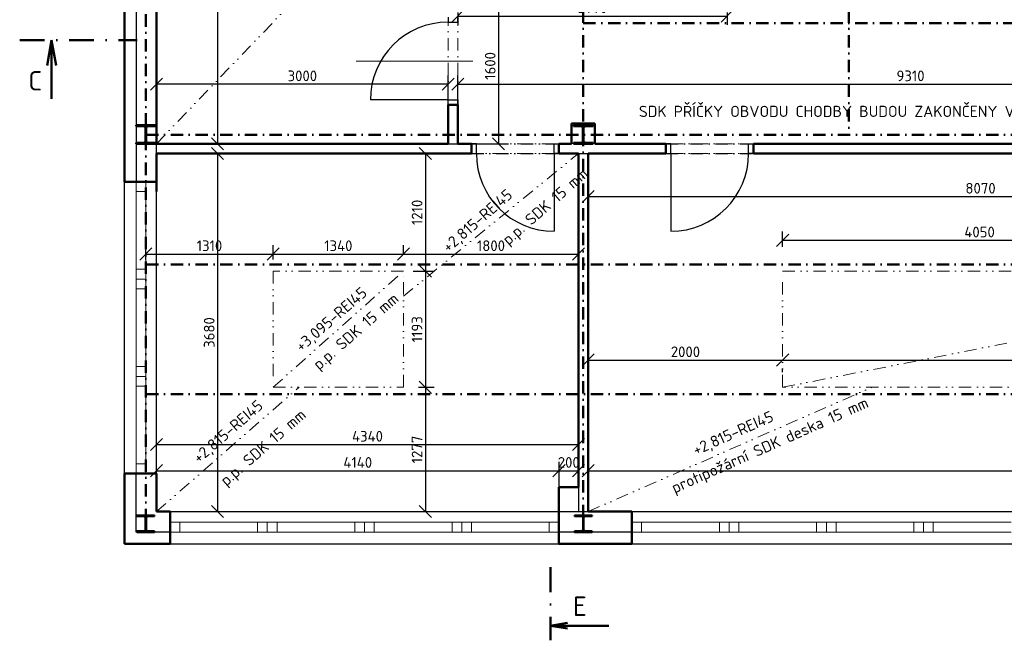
# Model space of a CAD drawing. Header units: millimetres. Extents: x -118752 to 407724, y -73278 to 155058.
# Tile 14 of 256: x -37117 to -26990, y 8120 to 14498. Entities that reach past the tile are written whole.
import ezdxf
from ezdxf.enums import TextEntityAlignment as Align

# ---------------------------------------------------------------- set-up
doc = ezdxf.new("R2010")
doc.units = ezdxf.units.MM
doc.header["$LTSCALE"] = 10
doc.linetypes.add('DASHDOT', pattern=[25.4, 12.7, -6.35, 0, -6.35])
doc.linetypes.add('DIVIDE', pattern=[31.75, 12.7, -6.35, 0, -6.35, 0, -6.35])
for name, color, linetype, lineweight in [('CKDVERE_', 7, 'Continuous', 25), ('CKDVERE_NADROVINOU', 1, 'DASHDOT', 18), ('CKDVERE_OSY', 1, 'Continuous', 18), ('CKDVERE_ZARUBNE_RAM', 5, 'Continuous', 25), ('CKKOTY', 3, 'Continuous', 25), ('CKOKNA', 1, 'Continuous', 18), ('CKPOPIS_POHLED', 3, 'Continuous', 25), ('CKREZY_OZNACENI', 4, 'DASHDOT', 50), ('CKSTENY_NADROVINOU', 7, 'DASHDOT', 25), ('CKSTENY_PODROVINOU', 7, 'Continuous', 25), ('CKSTENY_REZ', 6, 'Continuous', 50), ('CKTEXTY_MALE', 3, 'Continuous', 18), ('CSPROFILY_REZY', 4, 'Continuous', 50), ('podhledy', 7, 'Continuous', 20)]:
    doc.layers.add(name, color=color, linetype=linetype, lineweight=lineweight)
doc.styles.get("Standard").update_dxf_attribs({"font": 'isocpeur.ttf'})
doc.dimstyles.new('CADKON', dxfattribs={"dimscale": 50, "dimtxt": 2.2, "dimasz": 2.5, "dimexe": 1.8, "dimexo": 5, "dimgap": 0.6, "dimtad": 1, "dimrnd": 1, "dimtxsty": 'Standard', "dimblk1": 'OBLIQUE', "dimblk2": 'OBLIQUE', "dimsah": 1, "dimcen": 2.5, "dimadec": 1, "dimazin": 2, "dimtfac": 1, "dimtdec": 4, "dimtix": 1, "dimtmove": 2, "dimatfit": 3, "dimldrblk": 'OPEN30', "dimfxl": 5, "dimfxlon": 1, "dimtolj": 1, "dimarcsym": 0})

# ---------------------------------------------------------------- blocks, each defined once
blk = doc.blocks.new('CK_S_EXT_HEAHEA180')
for p, q in [((-90, 85.5), (90, 85.5)), ((-90, 85.5), (-90, 76)), ((-90, 76), (-18, 76)), ((-3, -61), (-3, 61)), ((3, -61), (3, 61)), ((90, 76), (18, 76)), ((90, 85.5), (90, 76)), ((-90, -85.5), (-90, -76)), ((-90, -76), (-18, -76)), ((-90, -85.5), (90, -85.5)), ((90, -76), (18, -76)), ((90, -85.5), (90, -76))]:
    blk.add_line(p, q)
for centre, start, end in [((-18, 61), 0, 90), ((18, 61), 90, 180), ((-18, -61), 270, 0), ((18, -61), 180, 270)]:
    blk.add_arc(centre, 15, start, end)
blk = doc.blocks.new('CK_S_EXT_HEAHEA200')
for p, q in [((-100, 95), (100, 95)), ((-100, 95), (-100, 85)), ((-100, 85), (-21.25, 85)), ((-3.25, -67), (-3.25, 67)), ((3.25, -67), (3.25, 67)), ((100, 85), (21.25, 85)), ((100, 95), (100, 85)), ((-100, -95), (-100, -85)), ((-100, -85), (-21.25, -85)), ((-100, -95), (100, -95)), ((100, -85), (21.25, -85)), ((100, -95), (100, -85))]:
    blk.add_line(p, q)
for centre, start, end in [((-21.25, 67), 0, 90), ((21.25, 67), 90, 180), ((-21.25, -67), 270, 0), ((21.25, -67), 180, 270)]:
    blk.add_arc(centre, 18, start, end)
blk = doc.blocks.new('_OBLIQUE')
at = {"color": 0, "linetype": 'ByBlock'}
blk.add_line((-0.5, -0.5), (0.5, 0.5), dxfattribs=at)
blk = doc.blocks.new('*D9899')
at = {"layer": 'CKKOTY', "color": 0, "lineweight": -2}
for p, q in [((-35333, 18993), (-34993, 18993)), ((-35083, 18993), (-35083, 13223)), ((-35333, 13223), (-34993, 13223))]:
    blk.add_line(p, q, dxfattribs=at)
at = {"layer": 'Defpoints', "color": 0}
for p in [(-35710, 18993), (-35710, 13223), (-35083, 13223)]:
    blk.add_point(p, dxfattribs=at)
at = {"layer": 'CKKOTY', "color": 0, "lineweight": -2, "xscale": 125, "yscale": 125, "zscale": 125}
for p, rotation in [((-35083, 18993), 90), ((-35083, 13223), 270)]:
    blk.add_blockref('_OBLIQUE', p, dxfattribs=dict(at, rotation=rotation))
at = {"layer": 'CKKOTY', "color": 0, "insert": (-35168, 16108), "char_height": 110, "attachment_point": 5, "rotation": 90}
blk.add_mtext('\\A1;5770', dxfattribs=at)
blk = doc.blocks.new('_Open30')
at = {"color": 0, "lineweight": -2}
for p, q in [((-1, 0.268), (0, 0)), ((0, 0), (-1, -0.268)), ((0, 0), (-1, 0))]:
    blk.add_line(p, q, dxfattribs=at)
blk = doc.blocks.new('*D9901')
at = {"layer": 'CKKOTY', "color": 0, "lineweight": -2}
for p, q in [((-35333, 13123), (-34993, 13123)), ((-35083, 13123), (-35083, 9443)), ((-35333, 9443), (-34993, 9443))]:
    blk.add_line(p, q, dxfattribs=at)
at = {"layer": 'Defpoints', "color": 0}
for p in [(-35710, 13123), (-35710, 9443), (-35083, 9443)]:
    blk.add_point(p, dxfattribs=at)
at = {"layer": 'CKKOTY', "color": 0, "lineweight": -2, "xscale": 125, "yscale": 125, "zscale": 125}
for p, rotation in [((-35083, 13123), 90), ((-35083, 9443), 270)]:
    blk.add_blockref('_OBLIQUE', p, dxfattribs=dict(at, rotation=rotation))
at = {"layer": 'CKKOTY', "color": 0, "insert": (-35168, 11283), "char_height": 110, "attachment_point": 5, "rotation": 90}
blk.add_mtext('\\A1;3680', dxfattribs=at)
blk = doc.blocks.new('*D9902')
at = {"layer": 'CKKOTY', "color": 0, "lineweight": -2}
for p, q in [((-35710, 9693), (-35710, 9953)), ((-31570, 9693), (-31570, 9953)), ((-35710, 9863), (-31570, 9863))]:
    blk.add_line(p, q, dxfattribs=at)
at = {"layer": 'Defpoints', "color": 0}
for p in [(-31570, 9863), (-35710, 9443), (-31570, 9443)]:
    blk.add_point(p, dxfattribs=at)
at = {"layer": 'CKKOTY', "color": 0, "lineweight": -2, "xscale": 125, "yscale": 125, "zscale": 125, "rotation": 180}
blk.add_blockref('_OBLIQUE', (-35710, 9863), dxfattribs=at)
at = {"layer": 'CKKOTY', "color": 0, "lineweight": -2, "xscale": 125, "yscale": 125, "zscale": 125}
blk.add_blockref('_OBLIQUE', (-31570, 9863), dxfattribs=at)
at = {"layer": 'CKKOTY', "color": 0, "insert": (-33640, 9948), "char_height": 110, "attachment_point": 5}
blk.add_mtext('\\A1;4140', dxfattribs=at)
blk = doc.blocks.new('*D9903')
at = {"layer": 'CKKOTY', "color": 0, "lineweight": -2}
for p, q in [((-31370, 10047), (-31370, 9953)), ((-31570, 9693), (-31570, 9953)), ((-31570, 9863), (-31370, 9863))]:
    blk.add_line(p, q, dxfattribs=at)
at = {"layer": 'Defpoints', "color": 0}
for p in [(-31370, 9863), (-31370, 9797), (-31570, 9443)]:
    blk.add_point(p, dxfattribs=at)
at = {"layer": 'CKKOTY', "color": 0, "lineweight": -2, "xscale": 125, "yscale": 125, "zscale": 125}
blk.add_blockref('_OBLIQUE', (-31570, 9863), dxfattribs=at)
at = {"layer": 'CKKOTY', "color": 0, "lineweight": -2, "xscale": 125, "yscale": 125, "zscale": 125, "rotation": 180}
blk.add_blockref('_OBLIQUE', (-31370, 9863), dxfattribs=at)
at = {"layer": 'CKKOTY', "color": 0, "insert": (-31470, 9948), "char_height": 110, "attachment_point": 5}
blk.add_mtext('\\A1;200', dxfattribs=at)
blk = doc.blocks.new('*D9904')
at = {"layer": 'CKKOTY', "color": 0, "lineweight": -2}
for p, q in [((-35710, 10113), (-35710, 10222)), ((-35710, 10132), (-31370, 10132)), ((-31370, 10047), (-31370, 10222))]:
    blk.add_line(p, q, dxfattribs=at)
at = {"layer": 'Defpoints', "color": 0}
for p in [(-31370, 10132), (-35710, 9863), (-31370, 9797)]:
    blk.add_point(p, dxfattribs=at)
at = {"layer": 'CKKOTY', "color": 0, "lineweight": -2, "xscale": 125, "yscale": 125, "zscale": 125, "rotation": 180}
blk.add_blockref('_OBLIQUE', (-35710, 10132), dxfattribs=at)
at = {"layer": 'CKKOTY', "color": 0, "lineweight": -2, "xscale": 125, "yscale": 125, "zscale": 125}
blk.add_blockref('_OBLIQUE', (-31370, 10132), dxfattribs=at)
at = {"layer": 'CKKOTY', "color": 0, "insert": (-33540, 10217), "char_height": 110, "attachment_point": 5}
blk.add_mtext('\\A1;4340', dxfattribs=at)
blk = doc.blocks.new('*D9905')
at = {"layer": 'CKKOTY', "color": 0, "lineweight": -2}
for p, q in [((-35820, 12033), (-35820, 12180)), ((-34510, 12033), (-34510, 12180)), ((-35820, 12090), (-34510, 12090))]:
    blk.add_line(p, q, dxfattribs=at)
at = {"layer": 'Defpoints', "color": 0}
for p in [(-34510, 12090), (-35820, 11783), (-34510, 11783)]:
    blk.add_point(p, dxfattribs=at)
at = {"layer": 'CKKOTY', "color": 0, "lineweight": -2, "xscale": 125, "yscale": 125, "zscale": 125, "rotation": 180}
blk.add_blockref('_OBLIQUE', (-35820, 12090), dxfattribs=at)
at = {"layer": 'CKKOTY', "color": 0, "lineweight": -2, "xscale": 125, "yscale": 125, "zscale": 125}
blk.add_blockref('_OBLIQUE', (-34510, 12090), dxfattribs=at)
at = {"layer": 'CKKOTY', "color": 0, "insert": (-35165, 12175), "char_height": 110, "attachment_point": 5}
blk.add_mtext('\\A1;1310', dxfattribs=at)
blk = doc.blocks.new('*D9906')
at = {"layer": 'CKKOTY', "color": 0, "lineweight": -2}
for p, q in [((-34510, 12033), (-34510, 12180)), ((-33170, 12082), (-33170, 12180)), ((-34510, 12090), (-33170, 12090))]:
    blk.add_line(p, q, dxfattribs=at)
at = {"layer": 'Defpoints', "color": 0}
for p in [(-33170, 12090), (-34510, 11783), (-33170, 11832)]:
    blk.add_point(p, dxfattribs=at)
at = {"layer": 'CKKOTY', "color": 0, "lineweight": -2, "xscale": 125, "yscale": 125, "zscale": 125, "rotation": 180}
blk.add_blockref('_OBLIQUE', (-34510, 12090), dxfattribs=at)
at = {"layer": 'CKKOTY', "color": 0, "lineweight": -2, "xscale": 125, "yscale": 125, "zscale": 125}
blk.add_blockref('_OBLIQUE', (-33170, 12090), dxfattribs=at)
at = {"layer": 'CKKOTY', "color": 0, "insert": (-33840, 12175), "char_height": 110, "attachment_point": 5}
blk.add_mtext('\\A1;1340', dxfattribs=at)
blk = doc.blocks.new('*D9907')
at = {"layer": 'CKKOTY', "color": 0, "lineweight": -2}
for p, q in [((-33170, 12082), (-33170, 12180)), ((-31370, 11924), (-31370, 12180)), ((-33170, 12090), (-31370, 12090))]:
    blk.add_line(p, q, dxfattribs=at)
at = {"layer": 'Defpoints', "color": 0}
for p in [(-31370, 12090), (-33170, 11832), (-31370, 11674)]:
    blk.add_point(p, dxfattribs=at)
at = {"layer": 'CKKOTY', "color": 0, "lineweight": -2, "xscale": 125, "yscale": 125, "zscale": 125, "rotation": 180}
blk.add_blockref('_OBLIQUE', (-33170, 12090), dxfattribs=at)
at = {"layer": 'CKKOTY', "color": 0, "lineweight": -2, "xscale": 125, "yscale": 125, "zscale": 125}
blk.add_blockref('_OBLIQUE', (-31370, 12090), dxfattribs=at)
at = {"layer": 'CKKOTY', "color": 0, "insert": (-32270, 12175), "char_height": 110, "attachment_point": 5}
blk.add_mtext('\\A1;1800', dxfattribs=at)
blk = doc.blocks.new('*D9908')
at = {"layer": 'CKKOTY', "color": 0, "lineweight": -2}
for p, q in [((-33070, 13123), (-32855, 13123)), ((-32945, 13123), (-32945, 11913)), ((-33070, 11913), (-32855, 11913))]:
    blk.add_line(p, q, dxfattribs=at)
at = {"layer": 'Defpoints', "color": 0}
for p in [(-33320, 13123), (-33320, 11913), (-32945, 11913)]:
    blk.add_point(p, dxfattribs=at)
at = {"layer": 'CKKOTY', "color": 0, "lineweight": -2, "xscale": 125, "yscale": 125, "zscale": 125}
for p, rotation in [((-32945, 13123), 90), ((-32945, 11913), 270)]:
    blk.add_blockref('_OBLIQUE', p, dxfattribs=dict(at, rotation=rotation))
at = {"layer": 'CKKOTY', "color": 0, "insert": (-33030, 12518), "char_height": 110, "attachment_point": 5, "rotation": 90}
blk.add_mtext('\\A1;1210', dxfattribs=at)
blk = doc.blocks.new('*D9909')
at = {"layer": 'CKKOTY', "color": 0, "lineweight": -2}
for p, q in [((-33070, 11913), (-32855, 11913)), ((-32945, 11913), (-32945, 10720)), ((-33014, 10720), (-32855, 10720))]:
    blk.add_line(p, q, dxfattribs=at)
at = {"layer": 'Defpoints', "color": 0}
for p in [(-33320, 11913), (-33264, 10720), (-32945, 10720)]:
    blk.add_point(p, dxfattribs=at)
at = {"layer": 'CKKOTY', "color": 0, "lineweight": -2, "xscale": 125, "yscale": 125, "zscale": 125}
for p, rotation in [((-32945, 11913), 90), ((-32945, 10720), 270)]:
    blk.add_blockref('_OBLIQUE', p, dxfattribs=dict(at, rotation=rotation))
at = {"layer": 'CKKOTY', "color": 0, "insert": (-33030, 11317), "char_height": 110, "attachment_point": 5, "rotation": 90}
blk.add_mtext('\\A1;1193', dxfattribs=at)
blk = doc.blocks.new('*D9910')
at = {"layer": 'CKKOTY', "color": 0, "lineweight": -2}
for p, q in [((-33014, 10720), (-32855, 10720)), ((-32945, 10720), (-32945, 9443)), ((-32954, 9443), (-32855, 9443))]:
    blk.add_line(p, q, dxfattribs=at)
at = {"layer": 'Defpoints', "color": 0}
for p in [(-33264, 10720), (-33204, 9443), (-32945, 9443)]:
    blk.add_point(p, dxfattribs=at)
at = {"layer": 'CKKOTY', "color": 0, "lineweight": -2, "xscale": 125, "yscale": 125, "zscale": 125}
for p, rotation in [((-32945, 10720), 90), ((-32945, 9443), 270)]:
    blk.add_blockref('_OBLIQUE', p, dxfattribs=dict(at, rotation=rotation))
at = {"layer": 'CKKOTY', "color": 0, "insert": (-33030, 10081), "char_height": 110, "attachment_point": 5, "rotation": 90}
blk.add_mtext('\\A1;1277', dxfattribs=at)
blk = doc.blocks.new('*D9911')
at = {"layer": 'CKKOTY', "color": 0, "lineweight": -2}
for p, q in [((-31270, 9693), (-31270, 9953)), ((-19430, 9693), (-19430, 9953)), ((-31270, 9863), (-19430, 9863))]:
    blk.add_line(p, q, dxfattribs=at)
at = {"layer": 'Defpoints', "color": 0}
for p in [(-19430, 9863), (-31270, 9443), (-19430, 9443)]:
    blk.add_point(p, dxfattribs=at)
at = {"layer": 'CKKOTY', "color": 0, "lineweight": -2, "xscale": 125, "yscale": 125, "zscale": 125, "rotation": 180}
blk.add_blockref('_OBLIQUE', (-31270, 9863), dxfattribs=at)
at = {"layer": 'CKKOTY', "color": 0, "lineweight": -2, "xscale": 125, "yscale": 125, "zscale": 125}
blk.add_blockref('_OBLIQUE', (-19430, 9863), dxfattribs=at)
at = {"layer": 'CKKOTY', "color": 0, "insert": (-25350, 9948), "char_height": 110, "attachment_point": 5}
blk.add_mtext('\\A1;11840', dxfattribs=at)
blk = doc.blocks.new('*D9918')
at = {"layer": 'CKKOTY', "color": 0, "lineweight": -2}
for p, q in [((-31270, 12873), (-31270, 12591)), ((-23200, 12873), (-23200, 12591)), ((-31270, 12681), (-23200, 12681))]:
    blk.add_line(p, q, dxfattribs=at)
at = {"layer": 'Defpoints', "color": 0}
for p in [(-31270, 13123), (-23200, 13123), (-23200, 12681)]:
    blk.add_point(p, dxfattribs=at)
at = {"layer": 'CKKOTY', "color": 0, "lineweight": -2, "xscale": 125, "yscale": 125, "zscale": 125, "rotation": 180}
blk.add_blockref('_OBLIQUE', (-31270, 12681), dxfattribs=at)
at = {"layer": 'CKKOTY', "color": 0, "lineweight": -2, "xscale": 125, "yscale": 125, "zscale": 125}
blk.add_blockref('_OBLIQUE', (-23200, 12681), dxfattribs=at)
at = {"layer": 'CKKOTY', "color": 0, "insert": (-27235, 12766), "char_height": 110, "attachment_point": 5}
blk.add_mtext('\\A1;8070', dxfattribs=at)
blk = doc.blocks.new('*D9920')
at = {"layer": 'CKKOTY', "color": 0, "lineweight": -2}
for p, q in [((-31270, 11000), (-29270, 11000)), ((-31270, 10874), (-31270, 10910)), ((-29270, 10874), (-29270, 10910))]:
    blk.add_line(p, q, dxfattribs=at)
at = {"layer": 'Defpoints', "color": 0}
for p in [(-31270, 11124), (-29270, 11124), (-29270, 11000)]:
    blk.add_point(p, dxfattribs=at)
at = {"layer": 'CKKOTY', "color": 0, "lineweight": -2, "xscale": 125, "yscale": 125, "zscale": 125, "rotation": 180}
blk.add_blockref('_OBLIQUE', (-31270, 11000), dxfattribs=at)
at = {"layer": 'CKKOTY', "color": 0, "lineweight": -2, "xscale": 125, "yscale": 125, "zscale": 125}
blk.add_blockref('_OBLIQUE', (-29270, 11000), dxfattribs=at)
at = {"layer": 'CKKOTY', "color": 0, "insert": (-30270, 11085), "char_height": 110, "attachment_point": 5}
blk.add_mtext('\\A1;2000', dxfattribs=at)
blk = doc.blocks.new('*D9921')
at = {"layer": 'CKKOTY', "color": 0, "lineweight": -2}
for p, q in [((-29270, 11000), (-21930, 11000)), ((-29270, 10874), (-29270, 10910)), ((-21930, 10921), (-21930, 10910))]:
    blk.add_line(p, q, dxfattribs=at)
at = {"layer": 'Defpoints', "color": 0}
for p in [(-21930, 11171), (-29270, 11124), (-21930, 11000)]:
    blk.add_point(p, dxfattribs=at)
at = {"layer": 'CKKOTY', "color": 0, "lineweight": -2, "xscale": 125, "yscale": 125, "zscale": 125, "rotation": 180}
blk.add_blockref('_OBLIQUE', (-29270, 11000), dxfattribs=at)
at = {"layer": 'CKKOTY', "color": 0, "lineweight": -2, "xscale": 125, "yscale": 125, "zscale": 125}
blk.add_blockref('_OBLIQUE', (-21930, 11000), dxfattribs=at)
at = {"layer": 'CKKOTY', "color": 0, "insert": (-25600, 11085), "char_height": 110, "attachment_point": 5}
blk.add_mtext('\\A1;7340', dxfattribs=at)
blk = doc.blocks.new('*D9934')
at = {"layer": 'CKKOTY', "color": 0, "lineweight": -2}
for p, q in [((-32610, 13586), (-32610, 13926)), ((-23300, 13586), (-23300, 13926)), ((-32610, 13836), (-23300, 13836))]:
    blk.add_line(p, q, dxfattribs=at)
at = {"layer": 'Defpoints', "color": 0}
for p in [(-23300, 13836), (-23300, 13298), (-32610, 13223)]:
    blk.add_point(p, dxfattribs=at)
at = {"layer": 'CKKOTY', "color": 0, "lineweight": -2, "xscale": 125, "yscale": 125, "zscale": 125, "rotation": 180}
blk.add_blockref('_OBLIQUE', (-32610, 13836), dxfattribs=at)
at = {"layer": 'CKKOTY', "color": 0, "lineweight": -2, "xscale": 125, "yscale": 125, "zscale": 125}
blk.add_blockref('_OBLIQUE', (-23300, 13836), dxfattribs=at)
at = {"layer": 'CKKOTY', "color": 0, "insert": (-27955, 13921), "char_height": 110, "attachment_point": 5}
blk.add_mtext('\\A1;9310', dxfattribs=at)
blk = doc.blocks.new('*D9936')
at = {"layer": 'CKKOTY', "color": 0, "lineweight": -2}
for p, q in [((-35710, 13586), (-35710, 13926)), ((-32710, 13586), (-32710, 13926)), ((-32710, 13836), (-35710, 13836))]:
    blk.add_line(p, q, dxfattribs=at)
at = {"layer": 'Defpoints', "color": 0}
for p in [(-35710, 13836), (-35710, 13223), (-32710, 13223)]:
    blk.add_point(p, dxfattribs=at)
at = {"layer": 'CKKOTY', "color": 0, "lineweight": -2, "xscale": 125, "yscale": 125, "zscale": 125, "rotation": 180}
blk.add_blockref('_OBLIQUE', (-35710, 13836), dxfattribs=at)
at = {"layer": 'CKKOTY', "color": 0, "lineweight": -2, "xscale": 125, "yscale": 125, "zscale": 125}
blk.add_blockref('_OBLIQUE', (-32710, 13836), dxfattribs=at)
at = {"layer": 'CKKOTY', "color": 0, "insert": (-34210, 13921), "char_height": 110, "attachment_point": 5}
blk.add_mtext('\\A1;3000', dxfattribs=at)
blk = doc.blocks.new('*D9939')
at = {"layer": 'CKKOTY', "color": 0, "lineweight": -2}
for p, q in [((-32360, 14823), (-32103, 14823)), ((-32193, 14823), (-32193, 13223)), ((-32360, 13223), (-32103, 13223))]:
    blk.add_line(p, q, dxfattribs=at)
at = {"layer": 'Defpoints', "color": 0}
for p in [(-32610, 14823), (-32610, 13223), (-32193, 13223)]:
    blk.add_point(p, dxfattribs=at)
at = {"layer": 'CKKOTY', "color": 0, "lineweight": -2, "xscale": 125, "yscale": 125, "zscale": 125}
for p, rotation in [((-32193, 14823), 90), ((-32193, 13223), 270)]:
    blk.add_blockref('_OBLIQUE', p, dxfattribs=dict(at, rotation=rotation))
at = {"layer": 'CKKOTY', "color": 0, "insert": (-32278, 14023), "char_height": 110, "attachment_point": 5, "rotation": 90}
blk.add_mtext('\\A1;1600', dxfattribs=at)
blk = doc.blocks.new('*D9940')
at = {"layer": 'CKKOTY', "color": 0, "lineweight": -2}
for p, q in [((-32610, 14573), (-32610, 14446)), ((-32610, 14536), (-29840, 14536)), ((-29840, 14573), (-29840, 14446))]:
    blk.add_line(p, q, dxfattribs=at)
at = {"layer": 'Defpoints', "color": 0}
for p in [(-32610, 14823), (-29840, 14823), (-29840, 14536)]:
    blk.add_point(p, dxfattribs=at)
at = {"layer": 'CKKOTY', "color": 0, "lineweight": -2, "xscale": 125, "yscale": 125, "zscale": 125, "rotation": 180}
blk.add_blockref('_OBLIQUE', (-32610, 14536), dxfattribs=at)
at = {"layer": 'CKKOTY', "color": 0, "lineweight": -2, "xscale": 125, "yscale": 125, "zscale": 125}
blk.add_blockref('_OBLIQUE', (-29840, 14536), dxfattribs=at)
at = {"layer": 'CKKOTY', "color": 0, "insert": (-31225, 14621), "char_height": 110, "attachment_point": 5}
blk.add_mtext('\\A1;2770', dxfattribs=at)
blk = doc.blocks.new('*D10193')
at = {"layer": 'CKKOTY', "color": 0, "lineweight": -2}
for p, q in [((-29270, 12163), (-29270, 12321)), ((-25220, 12163), (-25220, 12321)), ((-29270, 12231), (-25220, 12231))]:
    blk.add_line(p, q, dxfattribs=at)
at = {"layer": 'Defpoints', "color": 0}
for p in [(-25220, 12231), (-29270, 11913), (-25220, 11913)]:
    blk.add_point(p, dxfattribs=at)
at = {"layer": 'CKKOTY', "color": 0, "lineweight": -2, "xscale": 125, "yscale": 125, "zscale": 125, "rotation": 180}
blk.add_blockref('_OBLIQUE', (-29270, 12231), dxfattribs=at)
at = {"layer": 'CKKOTY', "color": 0, "lineweight": -2, "xscale": 125, "yscale": 125, "zscale": 125}
blk.add_blockref('_OBLIQUE', (-25220, 12231), dxfattribs=at)
at = {"layer": 'CKKOTY', "color": 0, "insert": (-27245, 12316), "char_height": 110, "attachment_point": 5}
blk.add_mtext('\\A1;4050', dxfattribs=at)

msp = doc.modelspace()

# ---------------------------------------------------------------- linework, layer by layer
at = {"layer": 'CKDVERE_'}
for p, q in [((-32710.468, 13673.168), (-33510.468, 13673.168)), ((-31620.468, 13123.166), (-31620.468, 12323.166)), ((-30420.468, 13123.166), (-30420.468, 12323.166))]:
    msp.add_line(p, q, dxfattribs=at)
for centre, start, end in [((-32710.468, 13673.168), 90, 180), ((-31620.468, 13123.166), 180, 270), ((-30420.468, 13123.166), 270, 0)]:
    msp.add_arc(centre, 800, start, end, dxfattribs=at)
at = {"layer": 'CKDVERE_NADROVINOU'}
for p, q in [((-32710.468, 13673.168), (-32710.468, 14473.168)), ((-32610.468, 13673.168), (-32610.468, 14473.168)), ((-31620.468, 13223.166), (-32420.468, 13223.166)), ((-30420.468, 13223.166), (-29620.468, 13223.166)), ((-31620.468, 13123.166), (-32420.468, 13123.166)), ((-30420.468, 13123.166), (-29620.468, 13123.166))]:
    msp.add_line(p, q, dxfattribs=at)
at = {"layer": 'CKDVERE_OSY'}
msp.add_line((-32455.468, 14073.168), (-33655.468, 14073.168), dxfattribs=at)
at = {"layer": 'CKDVERE_ZARUBNE_RAM'}
for p, q in [((-32710.468, 14523.168), (-32710.468, 14473.168)), ((-32610.468, 14473.168), (-32610.468, 14523.168)), ((-32710.468, 14473.168), (-32610.468, 14473.168)), ((-32710.468, 13623.168), (-32710.468, 13673.168)), ((-32710.468, 13673.168), (-32610.468, 13673.168)), ((-32610.468, 13673.168), (-32610.468, 13623.168)), ((-32610.468, 13623.168), (-32710.468, 13623.168)), ((-32420.468, 13223.166), (-32470.468, 13223.166)), ((-32470.468, 13223.166), (-32470.468, 13123.166)), ((-32420.468, 13123.166), (-32420.468, 13223.166)), ((-31620.468, 13123.166), (-31620.468, 13223.166)), ((-31620.468, 13223.166), (-31570.468, 13223.166)), ((-31570.468, 13223.166), (-31570.468, 13123.166)), ((-30420.468, 13223.166), (-30470.468, 13223.166)), ((-30470.468, 13223.166), (-30470.468, 13123.166)), ((-30420.468, 13123.166), (-30420.468, 13223.166)), ((-29620.468, 13123.166), (-29620.468, 13223.166)), ((-29620.468, 13223.166), (-29570.468, 13223.166)), ((-29570.468, 13223.166), (-29570.468, 13123.166)), ((-32470.468, 13123.166), (-32420.468, 13123.166)), ((-31570.468, 13123.166), (-31620.468, 13123.166)), ((-30470.468, 13123.166), (-30420.468, 13123.166)), ((-29570.468, 13123.166), (-29620.468, 13123.166))]:
    msp.add_line(p, q, dxfattribs=at)
at = {"layer": 'CKOKNA'}
for p, q in [((-35920.468, 12732.666), (-35920.468, 12832.666)), ((-35920.468, 12832.666), (-35820.468, 12832.666)), ((-35820.468, 12732.666), (-35820.468, 12832.666)), ((-35920.468, 11932.666), (-35920.468, 12732.666)), ((-35920.468, 12732.666), (-35820.468, 12732.666)), ((-35820.468, 11932.666), (-35820.468, 12732.666)), ((-35920.468, 11932.666), (-35820.468, 11932.666)), ((-35920.468, 11932.666), (-35920.468, 11832.666)), ((-35820.468, 11932.666), (-35820.468, 11832.666)), ((-35920.468, 11832.666), (-35820.468, 11832.666)), ((-35920.468, 11832.666), (-35920.468, 11732.666)), ((-35820.468, 11832.666), (-35820.468, 11732.666)), ((-35920.468, 10932.666), (-35920.468, 11732.666)), ((-35920.468, 11732.666), (-35820.468, 11732.666)), ((-35820.468, 10932.666), (-35820.468, 11732.666)), ((-35920.468, 10932.666), (-35920.468, 10832.666)), ((-35920.468, 10932.666), (-35820.468, 10932.666)), ((-35820.468, 10932.666), (-35820.468, 10832.666)), ((-35920.468, 10832.666), (-35920.468, 10732.666)), ((-35920.468, 10832.666), (-35820.468, 10832.666)), ((-35820.468, 10832.666), (-35820.468, 10732.666)), ((-35920.468, 9932.666), (-35920.468, 10732.666)), ((-35920.468, 10732.666), (-35820.468, 10732.666)), ((-35820.468, 9932.666), (-35820.468, 10732.666)), ((-35920.468, 9932.666), (-35820.468, 9932.666)), ((-35920.468, 9932.666), (-35920.468, 9832.666)), ((-35820.468, 9932.666), (-35820.468, 9832.666)), ((-35920.468, 9832.666), (-35820.468, 9832.666)), ((-35470.468, 9332.666), (-35570.468, 9332.666)), ((-35570.468, 9232.666), (-35570.468, 9332.666)), ((-35470.468, 9332.666), (-34670.468, 9332.666)), ((-35470.468, 9232.666), (-35470.468, 9332.666)), ((-34570.468, 9332.666), (-34670.468, 9332.666)), ((-34670.468, 9232.666), (-34670.468, 9332.666)), ((-34570.468, 9232.666), (-34570.468, 9332.666)), ((-34470.468, 9332.666), (-34570.468, 9332.666)), ((-34470.468, 9332.666), (-33670.468, 9332.666)), ((-34470.468, 9232.666), (-34470.468, 9332.666)), ((-33570.468, 9332.666), (-33670.468, 9332.666)), ((-33670.468, 9232.666), (-33670.468, 9332.666)), ((-33570.468, 9232.666), (-33570.468, 9332.666)), ((-33470.468, 9332.666), (-33570.468, 9332.666)), ((-33470.468, 9332.666), (-32670.468, 9332.666)), ((-33470.468, 9232.666), (-33470.468, 9332.666)), ((-32570.468, 9332.666), (-32670.468, 9332.666)), ((-32670.468, 9232.666), (-32670.468, 9332.666)), ((-32570.468, 9232.666), (-32570.468, 9332.666)), ((-32470.468, 9332.666), (-32570.468, 9332.666)), ((-32470.468, 9332.666), (-31670.468, 9332.666)), ((-32470.468, 9232.666), (-32470.468, 9332.666)), ((-31670.468, 9332.666), (-31570.468, 9332.666)), ((-31670.468, 9232.666), (-31670.468, 9332.666)), ((-31570.468, 9232.666), (-31570.468, 9332.666)), ((-30720.468, 9332.666), (-30820.468, 9332.666)), ((-30820.468, 9232.666), (-30820.468, 9332.666)), ((-30720.468, 9332.666), (-29920.468, 9332.666)), ((-30720.468, 9232.666), (-30720.468, 9332.666)), ((-29820.468, 9332.666), (-29920.468, 9332.666)), ((-29920.468, 9232.666), (-29920.468, 9332.666)), ((-29820.468, 9232.666), (-29820.468, 9332.666)), ((-29720.468, 9332.666), (-29820.468, 9332.666)), ((-29720.468, 9332.666), (-28920.468, 9332.666)), ((-29720.468, 9232.666), (-29720.468, 9332.666)), ((-28820.468, 9332.666), (-28920.468, 9332.666)), ((-28920.468, 9232.666), (-28920.468, 9332.666)), ((-28820.468, 9232.666), (-28820.468, 9332.666)), ((-28720.468, 9332.666), (-28820.468, 9332.666)), ((-28720.468, 9332.666), (-27920.468, 9332.666)), ((-28720.468, 9232.666), (-28720.468, 9332.666)), ((-27820.468, 9332.666), (-27920.468, 9332.666)), ((-27920.468, 9232.666), (-27920.468, 9332.666)), ((-27820.468, 9232.666), (-27820.468, 9332.666)), ((-27720.468, 9332.666), (-27820.468, 9332.666)), ((-27720.468, 9332.666), (-26920.468, 9332.666)), ((-27720.468, 9232.666), (-27720.468, 9332.666)), ((-35470.468, 9232.666), (-35570.468, 9232.666)), ((-35470.468, 9232.666), (-34670.468, 9232.666)), ((-34570.468, 9232.666), (-34670.468, 9232.666)), ((-34470.468, 9232.666), (-34570.468, 9232.666)), ((-34470.468, 9232.666), (-33670.468, 9232.666)), ((-33570.468, 9232.666), (-33670.468, 9232.666)), ((-33470.468, 9232.666), (-33570.468, 9232.666)), ((-33470.468, 9232.666), (-32670.468, 9232.666)), ((-32570.468, 9232.666), (-32670.468, 9232.666)), ((-32470.468, 9232.666), (-32570.468, 9232.666)), ((-32470.468, 9232.666), (-31670.468, 9232.666)), ((-31670.468, 9232.666), (-31570.468, 9232.666)), ((-30720.468, 9232.666), (-30820.468, 9232.666)), ((-30720.468, 9232.666), (-29920.468, 9232.666)), ((-29820.468, 9232.666), (-29920.468, 9232.666)), ((-29720.468, 9232.666), (-29820.468, 9232.666)), ((-29720.468, 9232.666), (-28920.468, 9232.666)), ((-28820.468, 9232.666), (-28920.468, 9232.666)), ((-28720.468, 9232.666), (-28820.468, 9232.666)), ((-28720.468, 9232.666), (-27920.468, 9232.666)), ((-27820.468, 9232.666), (-27920.468, 9232.666)), ((-27720.468, 9232.666), (-27820.468, 9232.666)), ((-27720.468, 9232.666), (-26920.468, 9232.666))]:
    msp.add_line(p, q, dxfattribs=at)
at = {"layer": 'CKREZY_OZNACENI', "ltscale": 2}
for p, q in [((-37116.929, 14286.323), (-35907.57, 14286.323)), ((-31656.151, 8869.963), (-31656.151, 8119.963))]:
    msp.add_line(p, q, dxfattribs=at)
at = {"layer": 'CKREZY_OZNACENI', "linetype": 'Continuous'}
for p, q in [((-36788.101, 14286.323), (-36833.684, 14027.811)), ((-36788.101, 14286.323), (-36788.101, 13686.323)), ((-36788.101, 14286.323), (-36742.519, 14027.811)), ((-31656.151, 8269.963), (-31483.809, 8300.351)), ((-31656.151, 8269.963), (-31056.151, 8269.963)), ((-31656.151, 8269.963), (-31483.809, 8239.574))]:
    msp.add_line(p, q, dxfattribs=at)
at = {"layer": 'CKSTENY_NADROVINOU'}
for p, q in [((-32470.468, 13223.166), (-31570.468, 13223.166)), ((-30470.468, 13223.166), (-29570.468, 13223.166)), ((-32470.468, 13123.166), (-31570.468, 13123.166)), ((-30470.468, 13123.166), (-29570.468, 13123.166))]:
    msp.add_line(p, q, dxfattribs=at)
at = {"layer": 'CKSTENY_PODROVINOU'}
for p, q in [((-35920.468, 14818.166), (-35920.468, 12832.666)), ((-35710.468, 13123.166), (-35710.468, 13223.166)), ((-28640.468, 13223.166), (-28540.468, 13223.166)), ((-36040.468, 9832.666), (-36040.468, 12832.666)), ((-35920.468, 12832.666), (-36040.468, 12832.666)), ((-35710.468, 9832.666), (-35710.468, 12832.666)), ((-35920.468, 9832.666), (-36040.468, 9832.666)), ((-35920.468, 9232.666), (-35920.468, 9832.666)), ((-31370.468, 9692.666), (-31370.468, 9442.666)), ((-35570.468, 9442.666), (-31570.468, 9442.666)), ((-31570.468, 9442.666), (-31370.468, 9442.666)), ((-31370.468, 9442.666), (-31270.468, 9442.666)), ((-30820.468, 9442.666), (-25820.468, 9442.666)), ((-35570.468, 9232.666), (-35920.468, 9232.666)), ((-35570.468, 9232.666), (-35570.468, 9112.666)), ((-30820.468, 9232.666), (-31570.468, 9232.666)), ((-31570.468, 9232.666), (-31570.468, 9112.666)), ((-30820.468, 9232.666), (-30820.468, 9112.666)), ((-35570.468, 9112.666), (-31570.468, 9112.666)), ((-30820.468, 9112.666), (-25820.468, 9112.666))]:
    msp.add_line(p, q, dxfattribs=at)
at = {"layer": 'CKSTENY_PODROVINOU', "color": 0, "linetype": 'Continuous'}
for p, q in [((-32710.468, 13223.166), (-32610.468, 13223.166)), ((-31370.468, 13123.166), (-31270.468, 13123.166))]:
    msp.add_line(p, q, dxfattribs=at)
at = {"layer": 'CKSTENY_REZ'}
for p, q in [((-36040.468, 14818.166), (-36040.468, 12832.666)), ((-35710.468, 13223.166), (-35710.468, 14818.166)), ((-32710.468, 13223.166), (-32710.468, 13623.168)), ((-32610.468, 13623.168), (-32710.468, 13623.168)), ((-32610.468, 13223.166), (-32610.468, 13623.168)), ((-31440.468, 13223.166), (-31440.468, 13433.031)), ((-31440.468, 13433.031), (-31200.468, 13433.031)), ((-31200.468, 13433.031), (-31200.468, 13223.166)), ((-35710.468, 13223.166), (-32710.468, 13223.166)), ((-32610.468, 13223.166), (-32470.468, 13223.166)), ((-32470.468, 13223.166), (-32470.468, 13123.166)), ((-31570.468, 13223.166), (-31570.468, 13123.166)), ((-31570.468, 13223.166), (-31440.468, 13223.166)), ((-31200.468, 13223.166), (-30470.468, 13223.166)), ((-30470.468, 13223.166), (-30470.468, 13123.166)), ((-29570.468, 13223.166), (-29570.468, 13123.166)), ((-29570.468, 13223.166), (-28540.468, 13223.166)), ((-28540.468, 13223.166), (-25440.468, 13223.166)), ((-35710.468, 13123.166), (-32470.468, 13123.166)), ((-35710.468, 13123.166), (-35710.468, 12732.666)), ((-31570.468, 13123.166), (-31370.468, 13123.166)), ((-31370.468, 13123.166), (-31370.468, 9692.666)), ((-31270.468, 13123.166), (-31270.468, 9442.666)), ((-31270.468, 13123.166), (-30470.468, 13123.166)), ((-29570.468, 13123.166), (-23200.468, 13123.166)), ((-36040.468, 12832.666), (-35710.468, 12832.666)), ((-36040.468, 9832.666), (-35710.468, 9832.666)), ((-36040.468, 9832.666), (-36040.468, 9112.666)), ((-35710.468, 9832.666), (-35710.468, 9442.666)), ((-31570.468, 9442.666), (-31570.468, 9692.666)), ((-31570.468, 9692.666), (-31370.468, 9692.666)), ((-35570.468, 9442.666), (-35710.468, 9442.666)), ((-35570.468, 9112.666), (-35570.468, 9442.666)), ((-31570.468, 9112.666), (-31570.468, 9442.666)), ((-30820.468, 9442.666), (-31270.468, 9442.666)), ((-30820.468, 9112.666), (-30820.468, 9442.666)), ((-35570.468, 9112.666), (-36040.468, 9112.666)), ((-30820.468, 9112.666), (-31570.468, 9112.666))]:
    msp.add_line(p, q, dxfattribs=at)
at = {"layer": 'CSPROFILY_REZY', "linetype": 'DASHDOT'}
for p, q in [((-31320.468, 19168.166), (-31320.468, 9403.666)), ((-28590.468, 19168.166), (-28590.468, 13316.166)), ((-35820.468, 18873.166), (-35820.468, 9403.666)), ((-31320.468, 14461.166), (-25320.468, 14461.166)), ((-35817.218, 13316.166), (-19415.468, 13316.166)), ((-35817.218, 11983.166), (-19320.468, 11983.166)), ((-35817.218, 10650.166), (-19320.468, 10650.166))]:
    msp.add_line(p, q, dxfattribs=at)
at = {"layer": 'podhledy', "linetype": 'DIVIDE'}
for p, q in [((-35710.468, 13223.166), (-31990.468, 17093.199)), ((-33170.468, 11655.217), (-31370.468, 13123.166)), ((-34510.468, 10720.166), (-33170.468, 11913.166)), ((-29270.468, 10720.166), (-23200.468, 11913.166)), ((-35710.468, 9442.666), (-34243.903, 10720.166)), ((-31270.468, 9442.666), (-28350.75, 10720.166))]:
    msp.add_line(p, q, dxfattribs=at)
msp.add_lwpolyline([(-33170.468, 11913.166), (-34510.468, 11913.166), (-34510.468, 10720.166), (-33170.468, 10720.166)], close=True, dxfattribs=at)
msp.add_lwpolyline([(-23200.468, 11913.166), (-21930.468, 11913.166), (-21930.468, 10720.166), (-29270.468, 10720.166), (-29270.468, 11913.166), (-25220.468, 11913.166)], dxfattribs=at)

# ---------------------------------------------------------------- block references
at = {"layer": 'CSPROFILY_REZY'}
for name, p in [('CK_S_EXT_HEAHEA200', (-35820.468, 13318.166)), ('CK_S_EXT_HEAHEA200', (-35820.468, 13318.166)), ('CK_S_EXT_HEAHEA200', (-31320.468, 13318.166)), ('CK_S_EXT_HEAHEA200', (-31320.468, 13318.166)), ('CK_S_EXT_HEAHEA180', (-35820.468, 9318.166)), ('CK_S_EXT_HEAHEA180', (-35820.468, 9318.166)), ('CK_S_EXT_HEAHEA180', (-31320.468, 9318.166)), ('CK_S_EXT_HEAHEA180', (-31320.468, 9318.166))]:
    msp.add_blockref(name, p, dxfattribs=at)

# ---------------------------------------------------------------- texts
at = {"layer": 'CKPOPIS_POHLED'}
for s, p in [('C', (-36957.005, 13870.563)), ('E', (-31356.151, 8469.963))]:
    msp.add_text(s, height=200, dxfattribs=at).set_placement(p, align=Align.MIDDLE_CENTER)
at = {"layer": 'CKTEXTY_MALE'}
msp.add_text('SDK PŘÍČKY OBVODU CHODBY BUDOU ZAKONČENY V ÚROVNI STROPNÍ DESKY', height=115, dxfattribs=at).set_placement((-30748.377, 13498.409))
for s, rotation, p in [('p.p. SDK 15 mm', 41, (-32091.678, 12174.265)), ('+2,815-REI45', 41, (-32707.916, 12098.773)), ('+3,095-REI45', 41, (-34219.633, 11077.936)), ('p.p. SDK 15 mm', 41, (-34039.013, 10891.314)), ('protipožární SDK deska 15 mm', 24, (-30381.385, 9627.851)), ('+2,815-REI45', 41, (-35273.204, 9932.184)), ('p.p. SDK 15 mm', 41, (-34992.829, 9698.213)), ('+2,815-REI45', 24, (-30162.482, 10017.233))]:
    msp.add_text(s, height=115, rotation=rotation, dxfattribs=at).set_placement(p)

# ---------------------------------------------------------------- dimensions: what is measured, and where the dimension line sits
at = {"layer": 'CKKOTY'}
for base, p1, p2, picture, middle in [((-35083.301, 13223.166), (-35710.468, 18993.199), (-35710.468, 13223.166), '*D9899', (-35168.301, 16108.183)), ((-32944.783, 11913.166), (-33320.217, 13123.166), (-33320.217, 11913.166), '*D9908', (-33029.783, 12518.166))]:
    dim = msp.add_linear_dim(base=base, p1=p1, p2=p2, angle=90, dimstyle='CADKON', dxfattribs=at)
    dim.commit()
    dim.dimension.update_dxf_attribs({"geometry": picture, "text_midpoint": middle})
for base, p1, p2, picture, middle in [((-29840.468, 14535.708), (-32610.468, 14823.171), (-29840.468, 14823.171), '*D9940', (-31225.468, 14620.708)), ((-23300.468, 13836.36), (-32610.468, 13223.166), (-23300.468, 13298.166), '*D9934', (-27955.468, 13921.36)), ((-23200.468, 12680.641), (-31270.468, 13123.166), (-23200.468, 13123.166), '*D9918', (-27235.468, 12765.641)), ((-25220.468, 12231.474), (-29270.468, 11913.166), (-25220.468, 11913.166), '*D10193', (-27245.468, 12316.474)), ((-34510.468, 12090.472), (-35820.468, 11782.666), (-34510.468, 11782.666), '*D9905', (-35165.468, 12175.472)), ((-29270.468, 11000.153), (-31270.468, 11123.976), (-29270.468, 11123.976), '*D9920', (-30270.468, 11085.153)), ((-31370.468, 10132.125), (-35710.468, 9863.233), (-31370.468, 9797.278), '*D9904', (-33540.468, 10217.125)), ((-31570.468, 9863.233), (-35710.468, 9442.666), (-31570.468, 9442.666), '*D9902', (-33640.468, 9948.233)), ((-19430.468, 9863.233), (-31270.468, 9442.666), (-19430.468, 9442.666), '*D9911', (-25350.468, 9948.233))]:
    dim = msp.add_linear_dim(base=base, p1=p1, p2=p2, dimstyle='CADKON', dxfattribs=at)
    dim.commit()
    dim.dimension.update_dxf_attribs({"geometry": picture, "text_midpoint": middle})
for base, p1, p2, picture, middle in [((-32193.029078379, 13223.165928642), (-32610.468313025, 14823.170928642), (-32610.468313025, 13223.165928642), '*D9939', (-32278.029078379, 14023.168428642)), ((-35083.301, 9442.666), (-35710.468, 13123.166), (-35710.468, 9442.666), '*D9901', (-35168.301, 11282.916)), ((-32944.783, 10720.166), (-33320.217, 11913.166), (-33264.409, 10720.166), '*D9909', (-33029.783, 11316.666)), ((-32944.783, 9442.666), (-33264.409, 10720.166), (-33203.719, 9442.666), '*D9910', (-33029.783, 10081.416))]:
    dim = msp.add_linear_dim(base=base, p1=p1, p2=p2, angle=90, dimstyle='CADKON', override={"dimtmove": 2}, dxfattribs=at)
    dim.commit()
    dim.dimension.update_dxf_attribs({"geometry": picture, "text_midpoint": middle})
for base, p1, p2, picture, middle in [((-35710.468, 13836.36), (-32710.468, 13223.166), (-35710.468, 13223.166), '*D9936', (-34210.468, 13921.36)), ((-33170.468, 12090.472), (-34510.468, 11782.666), (-33170.468, 11831.727), '*D9906', (-33840.468, 12175.472)), ((-31370.468, 12090.472), (-33170.468, 11831.727), (-31370.468, 11674.45), '*D9907', (-32270.468, 12175.472)), ((-21930.468, 11000.153), (-29270.468, 11123.976), (-21930.468, 11170.531), '*D9921', (-25600.468, 11085.153)), ((-31370.468, 9863.233), (-31570.468, 9442.666), (-31370.468, 9797.278), '*D9903', (-31470.468, 9948.233))]:
    dim = msp.add_linear_dim(base=base, p1=p1, p2=p2, dimstyle='CADKON', override={"dimtmove": 2}, dxfattribs=at)
    dim.commit()
    dim.dimension.update_dxf_attribs({"geometry": picture, "text_midpoint": middle})

doc.saveas('drawing.dxf')
